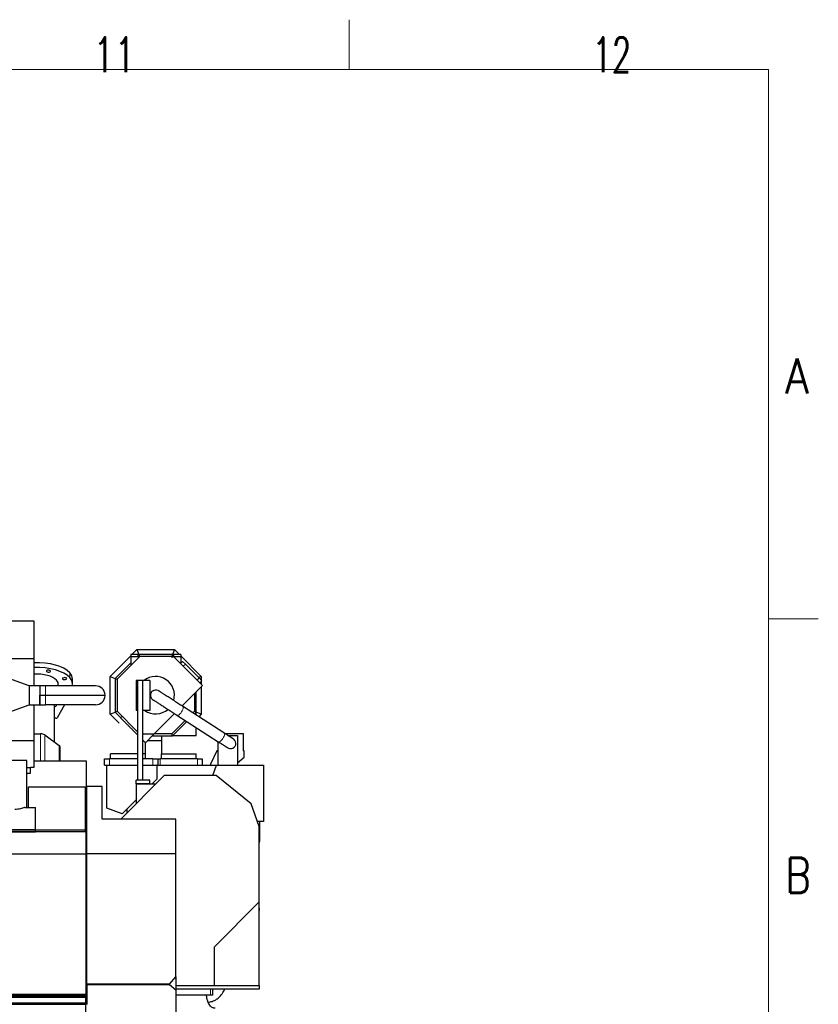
# Model space of a CAD drawing. Header units: inches. Extents: x 0 to 23760, y -13 to 16800.
# Tile 209 of 209: x 20560 to 23760, y 12857 to 16800. Entities that reach past the tile are written whole.
import ezdxf

# ---------------------------------------------------------------- set-up
doc = ezdxf.new("R2010")
doc.units = ezdxf.units.IN
doc.layers.add('210', color=7, linetype='Continuous', true_color=0xffffff)
doc.layers.add('254', color=7, linetype='Continuous', true_color=0xffffff)
doc.styles.add('latin_extended', font='simplex.shx')

msp = doc.modelspace()

# ---------------------------------------------------------------- linework, layer by layer
at = {"layer": '210', "color": 7, "linetype": 'Continuous', "lineweight": 18}
for p, q in [((21880, 16600), (21880, 16800)), ((200, 16600), (23560, 16600)), ((23560, 200), (23560, 16600)), ((23760, 14400), (23560, 14400))]:
    msp.add_line(p, q, dxfattribs=at)
at = {"layer": '254', "color": 2, "linetype": 'Continuous', "lineweight": 25}
for p, q in [((17493.134, 14392.247), (20616.803, 14392.247)), ((20616.803, 14392.247), (20616.803, 14241.222)), ((21009.75, 14257.139), (21029.751, 14277.14)), ((21029.751, 14277.14), (21038.035, 14257.14)), ((21029.751, 14277.14), (21180.939, 14277.14)), ((21180.939, 14277.14), (21172.655, 14257.14)), ((21180.939, 14277.14), (21200.941, 14257.139)), ((17562.321, 14241.222), (20616.803, 14241.222)), ((20616.803, 14241.222), (20616.803, 14132.26)), ((20922.845, 14170.234), (21005.345, 14252.734)), ((21041.142, 14249.64), (20950.345, 14158.844)), ((21038.035, 14257.14), (21005.345, 14257.14)), ((21005.345, 14257.14), (21005.345, 14249.64)), ((21005.345, 14249.64), (21041.142, 14249.64)), ((21005.345, 14249.64), (21005.345, 14213.844)), ((21038.035, 14257.14), (21030.535, 14249.64)), ((21038.035, 14257.14), (21041.142, 14249.64)), ((21172.655, 14257.14), (21038.035, 14257.14)), ((21169.548, 14249.64), (21041.142, 14249.64)), ((21172.655, 14257.14), (21169.548, 14249.64)), ((21169.548, 14249.64), (21205.345, 14249.64)), ((21173.084, 14246.105), (21169.548, 14249.64)), ((21180.156, 14249.64), (21172.655, 14257.14)), ((21205.345, 14257.14), (21172.655, 14257.14)), ((21176.619, 14249.64), (21173.084, 14246.105)), ((21292.728, 14133.531), (21176.619, 14249.64)), ((21205.345, 14257.14), (21205.345, 14249.64)), ((21205.345, 14252.734), (21287.845, 14170.234)), ((21205.345, 14249.64), (21205.345, 14222.925)), ((21005.345, 14224.45), (20942.845, 14161.95)), ((21204.34, 14221.92), (21212.825, 14230.405)), ((21206.108, 14223.687), (21205.345, 14224.45)), ((21212.825, 14230.405), (21224.139, 14219.091)), ((21224.139, 14219.091), (21279.293, 14163.937)), ((20598.303, 14132.263), (20498.303, 14168.66)), ((20771.803, 14139.887), (20771.803, 14159.401)), ((20922.845, 14170.234), (20942.845, 14161.95)), ((20922.845, 14019.046), (20922.845, 14170.234)), ((20942.845, 14161.95), (20942.845, 14027.331)), ((20942.845, 14161.95), (20950.345, 14158.844)), ((20950.345, 14158.844), (20950.345, 14030.437)), ((21287.845, 14170.234), (21277.346, 14165.885)), ((21290.607, 14152.623), (21279.293, 14163.937)), ((21287.845, 14170.234), (21287.845, 14155.385)), ((20641.253, 14132.263), (20598.303, 14132.263)), ((20598.303, 14132.263), (20598.303, 14094.263)), ((20641.302, 14132.313), (20616.798, 14132.313)), ((20641.303, 14132.313), (20641.253, 14132.263)), ((20641.253, 14132.263), (20641.253, 14095.24)), ((20664.303, 14132.313), (20641.303, 14132.313)), ((20641.303, 14132.313), (20641.303, 14095.29)), ((20864.303, 14132.313), (20664.303, 14132.313)), ((20713.803, 14132.313), (20713.803, 14145.096)), ((21032.17, 14153.531), (21026.434, 14153.531)), ((21026.434, 14153.531), (21026.434, 14033.531)), ((21032.17, 14153.531), (21032.17, 13754.64)), ((21052.17, 14153.531), (21032.17, 14153.531)), ((21081.454, 14153.531), (21052.17, 14153.531)), ((21052.17, 14153.531), (21052.17, 13754.64)), ((21081.454, 14153.531), (21081.454, 14033.531)), ((21292.728, 14133.531), (21210.897, 14051.7)), ((21290.607, 14152.623), (21282.122, 14144.138)), ((21287.845, 14149.859), (21287.845, 14138.414)), ((21287.845, 14128.646), (21287.845, 14019.046)), ((20598.303, 14094.263), (20598.303, 14056.263)), ((20641.303, 14095.24), (20641.253, 14095.24)), ((20641.253, 14093.286), (20641.253, 14056.263)), ((20641.253, 14093.286), (20641.303, 14093.286)), ((20641.303, 14095.29), (20664.303, 14095.29)), ((20641.303, 14093.286), (20641.303, 14095.24)), ((20641.303, 14094.263), (20664.303, 14094.263)), ((20641.303, 14056.213), (20641.303, 14093.236)), ((20664.303, 14093.236), (20641.303, 14093.236)), ((20664.303, 14095.29), (20902.339, 14095.29)), ((20664.303, 14094.263), (20901.339, 14094.263)), ((20902.339, 14093.236), (20664.303, 14093.236)), ((20902.339, 14095.29), (20901.339, 14094.263)), ((20902.339, 14093.236), (20901.339, 14094.263)), ((21260.345, 14101.148), (21260.345, 14030.437)), ((21267.845, 14027.331), (21267.845, 14108.647)), ((20498.303, 14019.866), (20598.303, 14056.263)), ((20598.303, 14056.263), (20641.253, 14056.263)), ((20616.798, 14056.213), (20641.302, 14056.213)), ((20616.803, 14056.265), (20616.803, 13913.901)), ((20641.253, 14056.263), (20641.303, 14056.213)), ((20641.303, 14056.213), (20664.303, 14056.213)), ((20864.303, 14056.213), (20664.303, 14056.213)), ((20699.303, 13907.691), (20699.303, 14056.21)), ((20740.48, 14056.212), (20710.294, 14004.096)), ((21378.372, 13943.964), (21212.931, 14050.397)), ((20705.464, 14002.384), (20699.302, 14002.384)), ((20922.845, 14019.046), (20942.845, 14027.331)), ((20958.953, 13982.939), (20922.845, 14019.046)), ((20942.845, 14027.331), (20950.345, 14030.437)), ((20942.845, 14027.331), (20965.692, 14004.484)), ((20950.345, 14030.437), (21032.17, 13948.612)), ((20970.995, 14009.788), (20964.845, 14003.638)), ((21032.17, 14033.531), (21026.434, 14033.531)), ((21081.454, 14033.531), (21052.17, 14033.531)), ((21180.514, 14021.317), (21098.838, 13939.64)), ((21190.207, 14015.075), (21355.648, 13908.642)), ((21260.345, 14030.437), (21253.928, 14024.021)), ((21267.845, 14027.331), (21260.345, 14030.437)), ((21260.383, 14019.869), (21267.845, 14027.331)), ((21267.845, 14015.069), (21267.845, 14027.331)), ((21287.845, 14019.046), (21267.845, 14027.331)), ((21287.845, 14019.046), (21277.595, 14008.796)), ((21223.538, 13993.631), (21169.548, 13939.64)), ((21172.655, 13932.14), (21229.994, 13989.479)), ((21267.845, 13932.14), (21267.845, 13965.13)), ((20616.802, 13939.901), (20643.932, 13939.901)), ((20660.805, 13935.624), (20718.176, 13893.995)), ((21052.171, 13939.64), (21098.838, 13939.64)), ((21098.838, 13939.64), (21063.84, 13904.643)), ((21091.338, 13932.14), (21172.655, 13932.14)), ((21169.548, 13939.64), (21098.838, 13939.64)), ((21172.655, 13932.14), (21169.548, 13939.64)), ((21381.976, 13941.64), (21455.303, 13941.64)), ((21394.386, 13933.64), (21433.306, 13933.64)), ((21433.306, 13933.64), (21433.306, 13814.64)), ((21455.303, 13941.64), (21455.303, 13871.64)), ((20512.491, 13913.901), (20616.803, 13913.901)), ((20616.803, 13913.901), (20616.803, 13805.185)), ((20721.303, 13889.037), (20721.303, 13831.496)), ((21127.84, 13912.14), (21071.338, 13912.14)), ((21355.303, 13871.64), (21355.303, 13908.864)), ((21355.306, 13814.64), (21355.306, 13908.861)), ((20923.84, 13839.64), (20923.84, 13859.64)), ((20923.84, 13859.64), (20923.84, 13859.64)), ((20923.84, 13859.64), (20923.84, 13859.64)), ((21063.84, 13839.64), (21063.84, 13859.64)), ((21063.84, 13859.64), (21063.84, 13859.64)), ((21127.84, 13839.64), (21127.84, 13859.64)), ((21127.844, 13859.64), (21127.848, 13859.64)), ((21267.845, 13839.64), (21267.845, 13859.64)), ((21350.303, 13871.64), (21325.303, 13818.028)), ((21355.303, 13871.64), (21350.303, 13871.64)), ((21433.306, 13823.987), (21460.303, 13846.64)), ((21460.303, 13871.64), (21455.303, 13871.64)), ((21460.303, 13846.64), (21460.303, 13871.64)), ((20588.643, 13833.735), (20510.7, 13833.735)), ((20603.803, 13804.43), (20588.64, 13804.43)), ((20588.643, 13644.933), (20588.643, 13833.735)), ((20603.803, 13805.185), (20603.803, 13804.43)), ((20616.803, 13805.185), (20603.803, 13805.185)), ((20603.803, 13782.247), (20603.803, 13804.43)), ((20616.803, 13831.497), (20826.306, 13831.497)), ((20826.306, 13831.497), (20826.306, 13654.656)), ((20899.84, 13839.64), (20919.84, 13839.64)), ((20899.84, 13814.64), (20899.84, 13839.64)), ((20899.84, 13814.64), (20909.103, 13814.64)), ((20909.103, 13814.64), (21032.17, 13814.64)), ((20909.103, 13642.64), (20909.103, 13814.64)), ((21032.168, 13839.64), (20919.84, 13839.64)), ((21052.169, 13814.64), (21109.344, 13814.64)), ((21093.84, 13839.64), (21052.17, 13839.64)), ((21093.84, 13839.64), (21113.84, 13839.64)), ((21113.84, 13814.64), (21109.344, 13814.64)), ((21109.344, 13814.64), (21109.344, 13758.217)), ((21113.84, 13839.64), (21113.84, 13814.64)), ((21113.84, 13839.64), (21123.34, 13839.64)), ((21113.845, 13814.64), (21349.302, 13814.64)), ((21272.34, 13839.64), (21123.34, 13839.64)), ((21272.34, 13839.64), (21291.84, 13839.64)), ((21291.84, 13839.64), (21291.84, 13814.64)), ((21325.302, 13816.036), (21324.404, 13814.639)), ((21325.303, 13818.028), (21325.303, 13814.639)), ((21334.016, 13772.64), (21349.303, 13814.64)), ((21349.303, 13814.64), (21537.303, 13814.64)), ((21537.303, 13814.64), (21537.303, 13588.656)), ((20588.609, 13782.247), (20603.803, 13782.247)), ((21139.303, 13772.64), (20965.319, 13598.657)), ((21347.363, 13772.64), (21139.303, 13772.64)), ((21487.669, 13659.142), (21347.363, 13772.64)), ((20595.003, 13727.999), (20824.003, 13727.999)), ((20595.003, 13644.933), (20595.003, 13727.999)), ((20824.003, 13555.545), (20824.003, 13727.999)), ((20829.303, 13459.918), (20829.303, 13728.656)), ((20891.303, 13728.656), (20829.303, 13728.656)), ((20891.303, 13598.656), (20891.303, 13728.656)), ((21026.434, 13739.64), (21026.434, 13754.64)), ((21032.17, 13754.64), (21026.434, 13754.64)), ((21081.454, 13739.64), (21026.434, 13739.64)), ((21027.303, 13739.64), (21027.303, 13660.64)), ((21027.303, 13739.64), (21106.303, 13739.64)), ((21052.17, 13754.64), (21032.17, 13754.64)), ((21081.454, 13754.64), (21052.17, 13754.64)), ((21081.454, 13739.64), (21081.454, 13754.64)), ((21109.344, 13758.217), (21090.767, 13739.639)), ((20579.847, 13644.738), (20563.682, 13640.207)), ((20581.345, 13644.933), (20624.303, 13644.933)), ((20624.303, 13556.532), (20624.303, 13644.933)), ((20826.303, 13654.656), (20826.303, 13634.656)), ((20829.303, 13654.656), (20826.303, 13654.656)), ((21027.303, 13676.176), (20971.464, 13620.336)), ((21520.303, 13569.483), (21487.669, 13659.142)), ((20826.303, 13608.038), (20824.003, 13608.038)), ((20826.303, 13634.656), (20826.303, 13549.234)), ((20971.464, 13620.336), (20909.103, 13642.64)), ((20991.303, 13624.64), (20991.303, 13640.175)), ((21185.803, 13598.656), (20891.303, 13598.656)), ((21185.803, 13459.918), (21185.803, 13598.656)), ((21537.303, 13588.656), (21513.324, 13588.656)), ((21520.303, 13267.64), (21520.303, 13569.483)), ((21520.572, 13588.654), (21520.572, 13508.388)), ((20067.303, 13547.534), (20624.303, 13547.534)), ((20624.291, 13549.233), (20826.803, 13549.233)), ((20624.303, 13553.798), (20624.303, 13556.532)), ((20624.303, 13548.55), (20624.303, 13553.798)), ((20624.303, 13547.534), (20624.303, 13548.55)), ((20624.304, 13555.545), (20824.003, 13555.545)), ((20824.003, 13549.232), (20824.003, 13555.545)), ((20826.803, 13459.184), (20826.803, 13549.233)), ((20829.303, 13531.852), (20826.803, 13531.852)), ((20826.802, 13518.967), (20829.303, 13518.967)), ((20829.303, 13506.889), (20826.803, 13506.889)), ((19451.803, 13459.184), (20826.803, 13459.184)), ((20829.303, 13483.656), (20826.803, 13483.656)), ((20826.803, 12897.328), (20826.803, 13459.184)), ((21185.803, 13459.918), (20829.303, 13459.918)), ((20829.303, 12937.879), (20829.303, 13459.918)), ((21185.803, 12966.342), (21185.803, 13459.918)), ((20829.303, 13444.656), (20826.803, 13444.656)), ((20829.303, 13332.656), (20826.803, 13332.656)), ((20829.303, 13292.656), (20826.803, 13292.656)), ((21340.303, 13087.64), (21520.303, 13267.64)), ((21520.303, 12932.64), (21520.303, 13267.64)), ((21520.996, 13232.227), (21520.303, 13252.083)), ((20826.802, 13218.301), (20829.303, 13218.301)), ((21520.996, 13232.227), (21520.302, 13232.227)), ((20826.802, 13133.726), (20829.303, 13133.726)), ((20826.76, 13071.408), (20829.303, 13071.408)), ((21340.303, 12932.64), (21340.303, 13087.64)), ((20826.76, 12960.532), (20829.303, 12960.532)), ((20829.303, 12937.879), (20829.303, 12935.14)), ((21160.803, 12937.879), (20829.303, 12937.879)), ((20829.303, 12935.14), (20829.303, 12856.288)), ((21160.803, 12935.14), (20829.303, 12935.14)), ((21160.803, 12937.879), (21185.803, 12966.342)), ((21160.803, 12935.14), (21160.803, 12937.879)), ((21185.803, 12912.961), (21160.803, 12935.14)), ((21185.803, 12966.343), (21185.803, 12912.961)), ((19451.803, 12897.328), (20826.803, 12897.328)), ((21185.797, 12932.64), (21340.303, 12932.64)), ((21185.803, 12912.961), (21185.803, 12312.877)), ((21324.303, 12893.94), (21185.803, 12893.94)), ((21520.303, 12917.64), (21185.806, 12917.64)), ((21334.303, 12893.94), (21324.303, 12893.94)), ((21334.303, 12893.94), (21334.303, 12917.64)), ((21340.303, 12932.64), (21520.303, 12932.64)), ((21520.303, 12932.643), (21520.303, 12917.64)), ((19449.303, 12891.797), (20825.303, 12891.797)), ((19449.303, 12888.719), (20825.303, 12888.719)), ((19449.303, 12885.507), (20825.303, 12885.507)), ((19449.303, 12863.291), (20825.303, 12863.291)), ((19449.303, 12857.52), (20825.303, 12857.52)), ((20825.303, 12888.719), (20825.303, 12891.797)), ((20825.303, 12885.507), (20825.303, 12888.719)), ((20825.303, 12863.291), (20825.303, 12885.507)), ((20825.303, 12857.52), (20825.303, 12863.291)), ((20825.303, 12826.461), (20825.303, 12857.52))]:
    msp.add_line(p, q, dxfattribs=at)
at = {"layer": '254', "color": 110, "linetype": 'Continuous', "lineweight": 13}
for p, q in [((21224.139, 14219.091), (21215.654, 14210.606)), ((20667.141, 14189.533), (20667.141, 14192.625)), ((20732.084, 14159.545), (20732.084, 14162.638)), ((20760.956, 14165.067), (20760.956, 14184.582)), ((21270.808, 14155.452), (21279.293, 14163.937)), ((20664.303, 14132.313), (20664.303, 14095.29)), ((20664.303, 14095.29), (20664.303, 14094.263)), ((20664.303, 14093.236), (20664.303, 14094.263)), ((20664.303, 14056.213), (20664.303, 14093.236)), ((21212.931, 14050.397), (21212.899, 14050.418)), ((20643.932, 13939.901), (20643.932, 13831.497)), ((20660.805, 13935.624), (20660.805, 13831.498)), ((20718.176, 13893.995), (20718.176, 13831.496)), ((20919.84, 13839.64), (20919.84, 13814.64)), ((21093.84, 13814.64), (21093.84, 13839.64)), ((21123.34, 13839.64), (21123.34, 13814.64)), ((21272.34, 13814.64), (21272.34, 13839.64)), ((20829.303, 13634.656), (20826.303, 13634.656)), ((20067.303, 13556.532), (20624.303, 13556.532)), ((20067.303, 13553.798), (20624.303, 13553.798)), ((20067.303, 13548.55), (20624.303, 13548.55)), ((21324.303, 12893.94), (21324.303, 12917.64))]:
    msp.add_line(p, q, dxfattribs=at)
at = {"layer": '254', "color": 2, "linetype": 'Continuous', "lineweight": 25}
for centre, radius, start, end in [((21105.345, 14094.64), 75, 343.839375, 128.255625), ((20864.303, 14094.263), 38.05, 1.546633, 90), ((20864.303, 14094.263), 38.05, 270, 358.453367), ((21105.345, 14094.64), 21, 66.391875, 246.69), ((21105.345, 14094.64), 75, 234.568125, 310.9725), ((21405.345, 13901.64), 21, 228.110625, 68.97375), ((21243.368, 13520.643), 277.474, 356.425631, 357.468643)]:
    msp.add_arc(centre, radius, start, end, dxfattribs=at)
for centre, major_axis, ratio, start_param, end_param in [((20629.303, 14159.401), (-142.5, 0), 0.46174861, 3.53429174, 4.8002554), ((20629.303, 14139.887), (-142.5, 0), 0.46174861, 3.53429174, 4.8002554), ((20675.225, 14191.079), (-8.75, 0), 0.46174861, 3.53429174, 6.67588439), ((20629.303, 14139.887), (-85.25, 0), 0.46174861, 3.53429174, 4.85955296), ((20675.225, 14191.079), (-8.75, 0), 0.46174861, 0.39269908, 3.53429174), ((20740.168, 14161.091), (-8.75, 0), 0.46174861, 3.53429174, 6.67588439), ((20740.168, 14161.091), (-8.75, 0), 0.46174861, 0.39269908, 3.53429174), ((20629.303, 14159.401), (-142.5, 0), 0.46174861, 3.14159265, 3.53429174), ((20629.303, 14139.887), (-142.5, 0), 0.46174861, 3.02618821, 3.53429174), ((20629.303, 14139.887), (-85.25, 0), 0.46174861, 3.00881128, 3.53429174), ((20629.303, 14068.926), (-84.5, 0), 0.46174861, 2.54704624, 2.80976193), ((20705.464, 14004.693), (5, 0), 0.46174861, 4.71238898, 6.02185933), ((20643.932, 13930.666), (-20, 0), 0.46174861, 3.70832187, 4.71238898), ((20701.303, 13889.037), (-20, 0), 0.46174861, 3.14159265, 3.70832187), ((20581.348, 13643.476), (-3, 0.002), 0.48564981, 4.71369969, 5.23690384)]:
    msp.add_ellipse(centre, major_axis=major_axis, ratio=ratio, start_param=start_param, end_param=end_param, dxfattribs=at)
at = {"layer": '254', "color": 110, "linetype": 'Continuous', "lineweight": 13}
for centre in [(21201.569, 14032.736), (21367.01, 13926.303)]:
    msp.add_ellipse(centre, major_axis=(11.362, 17.661), ratio=0.43020883, start_param=3.14159265, end_param=6.28318531, dxfattribs=at)
at = {"layer": '254', "color": 2, "linetype": 'Continuous', "lineweight": 25}
for points, degree in [([(20641.253, 14095.24), (20641.269, 14095.257), (20641.286, 14095.274), (20641.303, 14095.29)], 3), ([(20641.253, 14093.286), (20641.269, 14093.27), (20641.286, 14093.253), (20641.303, 14093.236)], 3), ([(20964.845, 14003.638), (21032.169, 13936.314)], 1), ([(21127.84, 13932.14), (21127.84, 13895.89), (21127.84, 13859.64)], 2), ([(21127.84, 13932.14), (21127.84, 13895.89), (21127.84, 13859.64)], 2), ([(21052.169, 13916.314), (21062.272, 13906.211)], 1), ([(21062.272, 13906.211), (21063.056, 13905.427)], 1), ([(21063.056, 13905.427), (21063.441, 13905.043)], 1), ([(21063.441, 13905.043), (21063.654, 13904.83)], 1), ([(21063.84, 13859.64), (21063.84, 13882.142), (21063.84, 13904.643)], 2), ([(21063.84, 13859.64), (21063.84, 13882.142), (21063.84, 13904.643)], 2), ([(21032.17, 13859.64), (20923.84, 13859.64)], 1), ([(21063.84, 13859.64), (21052.17, 13859.64)], 1)]:
    msp.add_open_spline(points, degree=degree, dxfattribs=at)
for points, knots in [([(21212.935, 14050.395), (21207.762, 14053.723), (21197.138, 14060.554), (21179.892, 14071.634), (21162.824, 14082.589), (21146.888, 14092.806), (21133.134, 14101.61), (21122.389, 14108.468), (21115.558, 14112.799), (21113.892, 14113.823), (21113.765, 14113.879)], [0, 0, 0, 0, 0.12278646, 0.24616695, 0.37015424, 0.49494452, 0.62041917, 0.74638919, 0.872957, 1, 1, 1, 1]), ([(21096.906, 14075.408), (21096.892, 14075.394), (21098.026, 14074.618), (21103.591, 14070.976), (21113.133, 14064.783), (21125.777, 14056.605), (21140.811, 14046.898), (21157.282, 14036.276), (21174.297, 14025.315), (21184.955, 14018.455), (21190.203, 14015.078)], [0, 0, 0, 0, 0.11341088, 0.23808816, 0.36332272, 0.48925364, 0.61590568, 0.74322913, 0.87126799, 1, 1, 1, 1]), ([(21267.845, 13932.14), (21244.511, 13932.14), (21212.782, 13932.14), (21181.051, 13932.14), (21172.655, 13932.14)], [0, 0, 0, 0, 0.73538327, 1, 1, 1, 1]), ([(21419.362, 13917.278), (21419.116, 13917.488), (21416.899, 13919.005), (21408.226, 13924.683), (21395.071, 13933.206), (21384.311, 13940.143), (21378.376, 13943.961)], [0, 0, 0, 0, 0.25369704, 0.50513126, 0.75389407, 1, 1, 1, 1]), ([(21355.644, 13908.645), (21361.317, 13904.995), (21371.358, 13898.549), (21383.108, 13891.049), (21389.911, 13886.767), (21391.319, 13885.945), (21391.355, 13885.966)], [0, 0, 0, 0, 0.26263684, 0.52238693, 0.77921226, 1, 1, 1, 1]), ([(21127.865, 13859.64), (21127.867, 13859.64), (21127.912, 13859.64), (21128.125, 13859.64), (21128.477, 13859.64), (21129.122, 13859.64), (21130.393, 13859.64), (21132.948, 13859.64), (21138.05, 13859.64), (21148.26, 13859.64), (21168.676, 13859.64), (21209.511, 13859.64), (21244.511, 13859.64), (21267.845, 13859.64)], [0, 0, 0, 0, 0.00005848, 0.00201149, 0.0039645, 0.00787052, 0.01568256, 0.03130665, 0.06255482, 0.12505117, 0.25004386, 0.50002924, 1, 1, 1, 1]), ([(20563.682, 13640.207), (20560.149, 13639.217), (20556.347, 13638.453), (20548.464, 13637.427), (20544.384, 13637.166), (20540.303, 13637.166)], [0, 0, 0, 0, 0.5, 0.5, 1, 1, 1, 1]), ([(21343.316, 12841.791), (21341.514, 12841.716), (21338.168, 12841.927), (21332.339, 12843.382), (21325.592, 12847.914), (21318.844, 12856.762), (21314.222, 12866.701), (21310.374, 12879.474), (21309.337, 12889.014), (21309.153, 12893.94)], [0, 0, 0, 0, 0.11591799, 0.22199621, 0.44379212, 0.56700462, 0.69914847, 0.8521851, 1, 1, 1, 1]), ([(21314.911, 12865.609), (21320.502, 12865.93), (21329.228, 12867.565), (21341.533, 12872.414), (21352.872, 12879.092), (21365.878, 12890.634), (21375.588, 12904.266), (21380.359, 12914.203), (21381.627, 12917.178)], [0, 0, 0, 0, 0.19765724, 0.31184892, 0.46309811, 0.65974739, 0.90094618, 1, 1, 1, 1])]:
    msp.add_open_spline(points, degree=3, knots=knots, dxfattribs=at)

# ---------------------------------------------------------------- texts
at = {"layer": '210', "color": 211, "linetype": 'Continuous', "lineweight": 18, "char_height": 140, "attachment_point": 7, "line_spacing_factor": 0.963855, "style": 'latin_extended'}
for s, insert in [('\\W0.7031;11', (20855.328, 16589.303)), ('\\W0.6453;12', (22855.328, 16589.303)), ('\\W0.8818;A', (23627.11, 15303.644)), ('\\W0.8203;B', (23627.11, 13303.644))]:
    msp.add_mtext(s, dxfattribs=dict(at, insert=insert))

doc.saveas('drawing.dxf')
